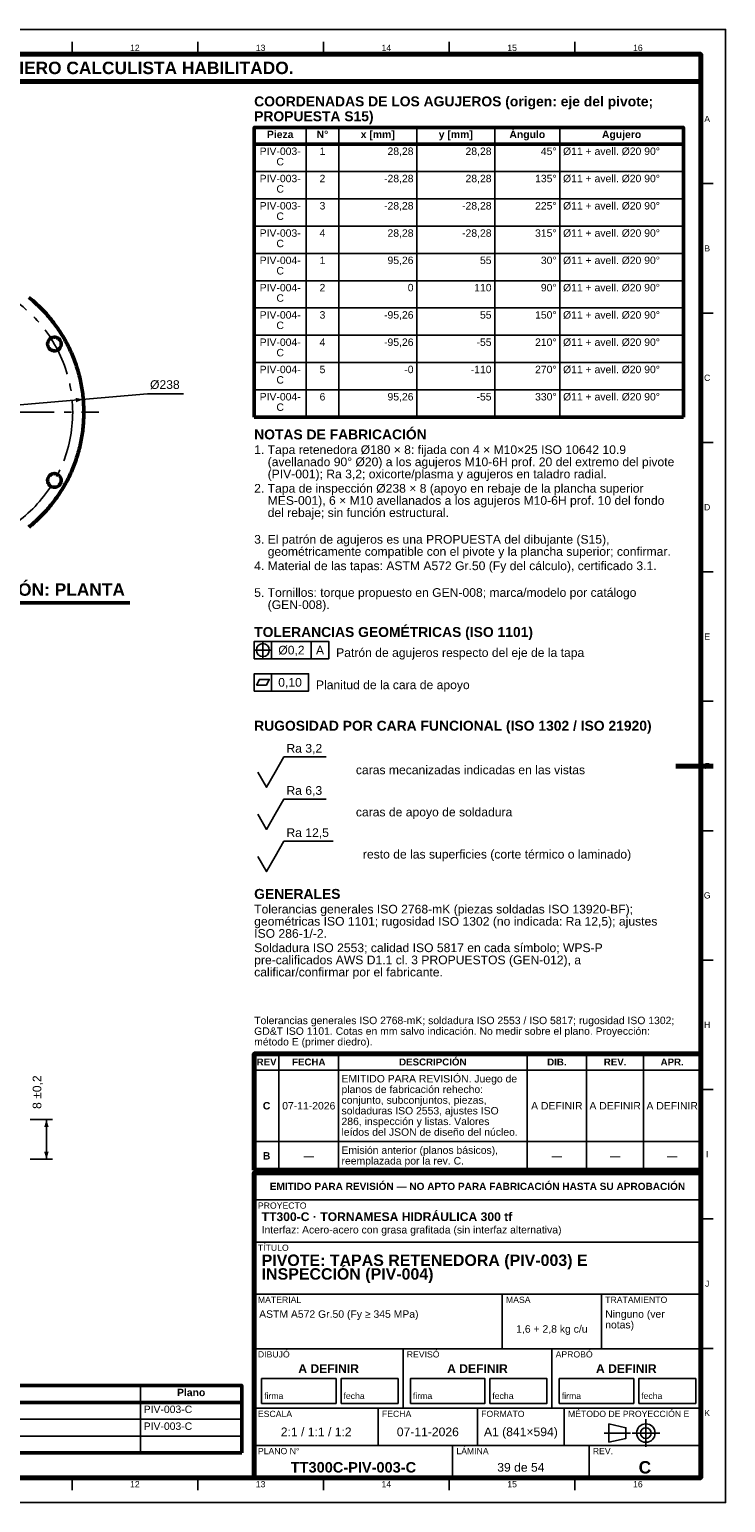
# Model space of a CAD drawing. Header units: millimetres. Extents: x 0 to 841, y 0 to 594.
# Tile 3 of 3: x 560 to 841, y 0 to 594. Entities that reach past the tile are written whole.
import ezdxf
from ezdxf.enums import TextEntityAlignment as Align

# ---------------------------------------------------------------- set-up
doc = ezdxf.new("R2010")
doc.units = ezdxf.units.MM
doc.linetypes.add('EJE', pattern=[31, 20, -4, 3, -4])
for name, color, linetype, lineweight in [('COTA', 7, 'CONTINUOUS', 25), ('EJE', 7, 'EJE', 25), ('FINA', 7, 'CONTINUOUS', 25), ('MARCO', 7, 'CONTINUOUS', 70), ('TXT', 7, 'CONTINUOUS', 25), ('VIS', 7, 'CONTINUOUS', 50)]:
    doc.layers.add(name, color=color, linetype=linetype, lineweight=lineweight)
doc.styles.add('STD', font='LiberationSans-Regular.ttf')
doc.styles.add('STDB', font='LiberationSans-Bold.ttf')

msp = doc.modelspace()

# ---------------------------------------------------------------- linework, layer by layer
at = {"layer": 'COTA'}
for p, q in [((463.56, 434.46), (608.01, 447.1)), ((608.01, 447.1), (622.46, 447.1)), ((654.5, 340.13), (654.5, 347.33)), ((658, 340.23), (658, 347.23)), ((674.03, 340.23), (674.03, 347.23)), ((650.9, 343.73), (658.1, 343.73)), ((658, 327.23), (658, 334.23)), ((560.75, 154.42), (569.75, 154.42)), ((567.25, 138.42), (567.25, 154.42)), ((560.75, 138.42), (569.75, 138.42))]:
    msp.add_line(p, q, dxfattribs=at)
for points in [[(651, 340.23), (681.03, 340.23), (681.03, 347.23), (651, 347.23)], [(651, 327.23), (672.9, 327.23), (672.9, 334.23), (651, 334.23)], [(651.9, 329.53), (655.9, 329.53), (657.1, 331.93), (653.1, 331.93)]]:
    msp.add_lwpolyline(points, close=True, dxfattribs=at)
for points in [[(659.5, 294.53), (663, 300.63), (679.99, 300.63)], [(652.5, 294.53), (656, 288.43), (659.5, 294.53)], [(659.5, 277.53), (663, 283.63), (679.99, 283.63)], [(652.5, 277.53), (656, 271.43), (659.5, 277.53)], [(659.5, 260.53), (663, 266.63), (682.82, 266.63)], [(652.5, 260.53), (656, 254.43), (659.5, 260.53)]]:
    msp.add_lwpolyline(points, dxfattribs=at)
msp.add_circle((654.5, 343.73), 2.6, dxfattribs=at)
for points in [[(582.11, 444.84), (579.04, 445.47), (579.2, 443.68)], [(567.25, 154.42), (566.35, 151.42), (568.15, 151.42)], [(567.25, 138.42), (568.15, 141.42), (566.35, 141.42)]]:
    msp.add_solid(points, dxfattribs=at)
at = {"layer": 'EJE'}
for p, q in [((457.34, 439.65), (588.34, 439.65)), ((808.88, 22.42), (808.88, 33.58)), ((792.14, 28), (802.68, 28)), ((803.3, 28), (814.46, 28))]:
    msp.add_line(p, q, dxfattribs=at)
msp.add_circle((522.84, 439.65), 55, dxfattribs=at)
at = {"layer": 'FINA'}
for p, q in [((577.56, 584), (577.56, 589)), ((628.25, 584), (628.25, 589)), ((678.94, 584), (678.94, 589)), ((729.62, 584), (729.62, 589)), ((780.31, 584), (780.31, 589)), ((671.97, 554.5), (671.97, 437.7)), ((685.08, 554.5), (685.08, 437.7)), ((716.53, 554.5), (716.53, 437.7)), ((747.98, 554.5), (747.98, 437.7)), ((774.2, 554.5), (774.2, 437.7)), ((651, 547.7), (824, 547.7)), ((651, 536.7), (824, 536.7)), ((831, 531.82), (836, 531.82)), ((651, 525.7), (824, 525.7)), ((651, 514.7), (824, 514.7)), ((651, 503.7), (824, 503.7)), ((651, 492.7), (824, 492.7)), ((651, 481.7), (824, 481.7)), ((831, 479.64), (836, 479.64)), ((651, 470.7), (824, 470.7)), ((651, 459.7), (824, 459.7)), ((651, 448.7), (824, 448.7)), ((831, 427.45), (836, 427.45)), ((831, 375.27), (836, 375.27)), ((831, 323.09), (836, 323.09)), ((831, 270.91), (836, 270.91)), ((831, 218.73), (836, 218.73)), ((661, 134), (661, 180.9)), ((685, 134), (685, 180.9)), ((761, 134), (761, 180.9)), ((785, 134), (785, 180.9)), ((808, 134), (808, 180.9)), ((651, 174.4), (831, 174.4)), ((831, 166.55), (836, 166.55)), ((651, 145.6), (831, 145.6)), ((651, 134), (831, 134)), ((651, 133), (831, 133)), ((651, 122), (831, 122)), ((831, 114.36), (836, 114.36)), ((651, 105), (831, 105)), ((651, 84), (831, 84)), ((751, 62), (751, 84)), ((791, 62), (791, 84)), ((651, 62), (831, 62)), ((711, 38), (711, 62)), ((771, 38), (771, 62)), ((831, 62.18), (836, 62.18)), ((605.16, 47.2), (605.16, 20)), ((25, 40.4), (646, 40.4)), ((651, 38), (831, 38)), ((701, 23), (701, 38)), ((741, 23), (741, 38)), ((776, 23), (776, 38)), ((25, 33.6), (646, 33.6)), ((25, 26.8), (646, 26.8)), ((651, 23), (831, 23)), ((731, 10), (731, 23)), ((786, 10), (786, 23)), ((577.56, 10), (577.56, 5)), ((628.25, 10), (628.25, 5)), ((678.94, 10), (678.94, 5)), ((729.62, 10), (729.62, 5)), ((780.31, 10), (780.31, 5))]:
    msp.add_line(p, q, dxfattribs=at)
for points in [[(0, 0), (841, 0), (841, 594), (0, 594)], [(654, 40), (684, 40), (684, 50), (654, 50)], [(686, 40), (709, 40), (709, 50), (686, 50)], [(714, 40), (744, 40), (744, 50), (714, 50)], [(746, 40), (769, 40), (769, 50), (746, 50)], [(774, 40), (804, 40), (804, 50), (774, 50)], [(806, 40), (829, 40), (829, 50), (806, 50)], [(794, 24.28), (800.82, 25.83), (800.82, 30.17), (794, 31.72)]]:
    msp.add_lwpolyline(points, close=True, dxfattribs=at)
for radius in [3.72, 2.17]:
    msp.add_circle((808.88, 28), radius, dxfattribs=at)
at = {"layer": 'MARCO'}
msp.add_line((836, 297), (821, 297), dxfattribs=at)
for points in [[(20, 10), (831, 10), (831, 584), (20, 584)], [(20, 573), (831, 573), (831, 584), (20, 584)], [(651, 134), (831, 134), (831, 180.9), (651, 180.9)], [(651, 10), (831, 10), (831, 133), (651, 133)]]:
    msp.add_lwpolyline(points, close=True, dxfattribs=at)
at = {"layer": 'VIS'}
for p, q in [((651, 554.5), (651, 437.7)), ((824, 554.5), (824, 437.7)), ((651, 437.7), (824, 437.7)), ((444.84, 362.75), (600.84, 362.75)), ((646, 47.2), (646, 20)), ((25, 20), (646, 20))]:
    msp.add_line(p, q, dxfattribs=at)
for points in [[(651, 547.7), (824, 547.7), (824, 554.5), (651, 554.5)], [(25, 40.4), (646, 40.4), (646, 47.2), (25, 47.2)]]:
    msp.add_lwpolyline(points, close=True, dxfattribs=at)
for points in [[(582.34, 439.65), (582.33, 440.4), (582.32, 441.15), (582.29, 441.89), (582.26, 442.64), (582.22, 443.39), (582.17, 444.13), (582.11, 444.88), (582.04, 445.62), (581.96, 446.36), (581.87, 447.11), (581.77, 447.85), (581.66, 448.59), (581.54, 449.33), (581.42, 450.06), (581.28, 450.8), (581.14, 451.53), (580.98, 452.26), (580.82, 452.99), (580.65, 453.72), (580.47, 454.45), (580.28, 455.17), (580.08, 455.89), (579.87, 456.61), (579.65, 457.32), (579.42, 458.04), (579.19, 458.75), (578.94, 459.45), (578.69, 460.16), (578.43, 460.86), (578.16, 461.55), (577.88, 462.25), (577.59, 462.94), (577.29, 463.62), (576.99, 464.31), (576.67, 464.98), (576.35, 465.66), (576.02, 466.33), (575.68, 466.99), (575.33, 467.66), (574.98, 468.31), (574.61, 468.97), (574.24, 469.62), (573.86, 470.26), (573.47, 470.9), (573.07, 471.53), (572.67, 472.16), (572.26, 472.78), (571.84, 473.4), (571.41, 474.02), (570.97, 474.62), (570.53, 475.23), (570.08, 475.82), (569.62, 476.41), (569.16, 477), (568.68, 477.58), (568.2, 478.15), (567.71, 478.72), (567.22, 479.28), (566.72, 479.83), (566.21, 480.38), (565.7, 480.92), (565.17, 481.46), (564.64, 481.99), (564.11, 482.51), (563.57, 483.02), (563.02, 483.53), (562.46, 484.03), (561.9, 484.53), (561.34, 485.02), (560.76, 485.5), (560.18, 485.97)], [(573.22, 467.15), (573.2, 466.85), (573.15, 466.55), (573.07, 466.26), (572.96, 465.98), (572.81, 465.71), (572.64, 465.46), (572.44, 465.23), (572.22, 465.03), (571.97, 464.85), (571.71, 464.7), (571.43, 464.57), (571.14, 464.48), (570.85, 464.43), (570.54, 464.4), (570.24, 464.41), (569.94, 464.45), (569.65, 464.53), (569.36, 464.63), (569.09, 464.77), (568.84, 464.93), (568.61, 465.13), (568.39, 465.34), (568.21, 465.58), (568.05, 465.84), (567.92, 466.11), (567.82, 466.4), (567.76, 466.7), (567.72, 467), (567.72, 467.3), (567.76, 467.6), (567.82, 467.9), (567.92, 468.18), (568.05, 468.46), (568.21, 468.72), (568.39, 468.96), (568.61, 469.17), (568.84, 469.37), (569.09, 469.53), (569.36, 469.67), (569.65, 469.77), (569.94, 469.85), (570.24, 469.89), (570.54, 469.9), (570.85, 469.87), (571.14, 469.82), (571.43, 469.73), (571.71, 469.6), (571.97, 469.45), (572.22, 469.27), (572.44, 469.07), (572.64, 468.84), (572.81, 468.59), (572.96, 468.32), (573.07, 468.04), (573.15, 467.75), (573.2, 467.45), (573.22, 467.15)], [(560.18, 393.33), (560.76, 393.8), (561.34, 394.28), (561.9, 394.77), (562.46, 395.27), (563.02, 395.77), (563.57, 396.28), (564.11, 396.79), (564.64, 397.31), (565.17, 397.84), (565.7, 398.38), (566.21, 398.92), (566.72, 399.47), (567.22, 400.02), (567.71, 400.58), (568.2, 401.15), (568.68, 401.72), (569.16, 402.3), (569.62, 402.89), (570.08, 403.48), (570.53, 404.07), (570.97, 404.68), (571.41, 405.28), (571.84, 405.9), (572.26, 406.52), (572.67, 407.14), (573.07, 407.77), (573.47, 408.4), (573.86, 409.04), (574.24, 409.68), (574.61, 410.33), (574.98, 410.99), (575.33, 411.64), (575.68, 412.3), (576.02, 412.97), (576.35, 413.64), (576.67, 414.32), (576.99, 414.99), (577.29, 415.68), (577.59, 416.36), (577.88, 417.05), (578.16, 417.75), (578.43, 418.44), (578.69, 419.14), (578.94, 419.85), (579.19, 420.55), (579.42, 421.26), (579.65, 421.98), (579.87, 422.69), (580.08, 423.41), (580.28, 424.13), (580.47, 424.85), (580.65, 425.58), (580.82, 426.31), (580.98, 427.04), (581.14, 427.77), (581.28, 428.5), (581.42, 429.24), (581.54, 429.97), (581.66, 430.71), (581.77, 431.45), (581.87, 432.19), (581.96, 432.93), (582.04, 433.68), (582.11, 434.42), (582.17, 435.17), (582.22, 435.91), (582.26, 436.66), (582.29, 437.41), (582.32, 438.15), (582.33, 438.9), (582.34, 439.65)], [(573.22, 412.15), (573.2, 411.85), (573.15, 411.55), (573.07, 411.26), (572.96, 410.98), (572.81, 410.71), (572.64, 410.46), (572.44, 410.23), (572.22, 410.03), (571.97, 409.85), (571.71, 409.7), (571.43, 409.57), (571.14, 409.48), (570.85, 409.43), (570.54, 409.4), (570.24, 409.41), (569.94, 409.45), (569.65, 409.53), (569.36, 409.63), (569.09, 409.77), (568.84, 409.93), (568.61, 410.13), (568.39, 410.34), (568.21, 410.58), (568.05, 410.84), (567.92, 411.11), (567.82, 411.4), (567.76, 411.7), (567.72, 412), (567.72, 412.3), (567.76, 412.6), (567.82, 412.9), (567.92, 413.18), (568.05, 413.46), (568.21, 413.72), (568.39, 413.96), (568.61, 414.17), (568.84, 414.37), (569.09, 414.53), (569.36, 414.67), (569.65, 414.77), (569.94, 414.85), (570.24, 414.89), (570.54, 414.9), (570.85, 414.87), (571.14, 414.82), (571.43, 414.73), (571.71, 414.6), (571.97, 414.45), (572.22, 414.27), (572.44, 414.07), (572.64, 413.84), (572.81, 413.59), (572.96, 413.32), (573.07, 413.04), (573.15, 412.75), (573.2, 412.45), (573.22, 412.15)]]:
    msp.add_lwpolyline(points, dxfattribs=at)

# ---------------------------------------------------------------- texts
at = {"layer": 'TXT'}
for s, height, style, p in [('ESTOS PLANOS NO SON VÁLIDOS PARA FABRICACIÓN HASTA SU REVISIÓN Y APROBACIÓN POR UN INGENIERO CALCULISTA HABILITADO.', 5, 'STDB', (425.5, 578.5)), ('12', 2.5, 'STD', (602.91, 586.6)), ('13', 2.5, 'STD', (653.59, 586.6)), ('14', 2.5, 'STD', (704.28, 586.6)), ('15', 2.5, 'STD', (754.97, 586.6)), ('16', 2.5, 'STD', (805.66, 586.6)), ('A', 2.5, 'STD', (833.6, 557.91)), ('Pieza', 3, 'STDB', (661.48, 551.7)), ('N°', 3, 'STDB', (678.52, 551.7)), ('x [mm]', 3, 'STDB', (700.8, 551.7)), ('y [mm]', 3, 'STDB', (732.26, 551.7)), ('Ángulo', 3, 'STDB', (761.09, 551.7)), ('Agujero', 3, 'STDB', (799.1, 551.7)), ('PIV-003-', 3, 'STD', (661.48, 544.9)), ('C', 3, 'STD', (661.48, 540.7)), ('1', 3, 'STD', (678.52, 544.9)), ('PIV-003-', 3, 'STD', (661.48, 533.9)), ('2', 3, 'STD', (678.52, 533.9)), ('C', 3, 'STD', (661.48, 529.7)), ('PIV-003-', 3, 'STD', (661.48, 522.9)), ('3', 3, 'STD', (678.52, 522.9)), ('C', 3, 'STD', (661.48, 518.7)), ('PIV-003-', 3, 'STD', (661.48, 511.9)), ('4', 3, 'STD', (678.52, 511.9)), ('C', 3, 'STD', (661.48, 507.7)), ('B', 2.5, 'STD', (833.6, 505.73)), ('PIV-004-', 3, 'STD', (661.48, 500.9)), ('1', 3, 'STD', (678.52, 500.9)), ('C', 3, 'STD', (661.48, 496.7)), ('PIV-004-', 3, 'STD', (661.48, 489.9)), ('C', 3, 'STD', (661.48, 485.7)), ('2', 3, 'STD', (678.52, 489.9)), ('PIV-004-', 3, 'STD', (661.48, 478.9)), ('C', 3, 'STD', (661.48, 474.7)), ('3', 3, 'STD', (678.52, 478.9)), ('PIV-004-', 3, 'STD', (661.48, 467.9)), ('4', 3, 'STD', (678.52, 467.9)), ('C', 3, 'STD', (661.48, 463.7)), ('PIV-004-', 3, 'STD', (661.48, 456.9)), ('5', 3, 'STD', (678.52, 456.9)), ('C', 3, 'STD', (661.48, 452.7)), ('C', 2.5, 'STD', (833.6, 453.55)), ('PIV-004-', 3, 'STD', (661.48, 445.9)), ('6', 3, 'STD', (678.52, 445.9)), ('C', 3, 'STD', (661.48, 441.7)), ('D', 2.5, 'STD', (833.6, 401.36)), ('Ø0,2', 3.5, 'STD', (666.01, 343.73)), ('A', 3.5, 'STD', (677.53, 343.73)), ('E', 2.5, 'STD', (833.6, 349.18)), ('0,10', 3.5, 'STD', (665.45, 330.73)), ('F', 2.5, 'STD', (833.6, 297)), ('G', 2.5, 'STD', (833.6, 244.82)), ('H', 2.5, 'STD', (833.6, 192.64)), ('REV', 2.8, 'STDB', (656, 177.65)), ('FECHA', 2.8, 'STDB', (673, 177.65)), ('DESCRIPCIÓN', 2.8, 'STDB', (723, 177.65)), ('DIB.', 2.8, 'STDB', (773, 177.65)), ('REV.', 2.8, 'STDB', (796.5, 177.65)), ('APR.', 2.8, 'STDB', (819.5, 177.65)), ('C', 3, 'STDB', (656, 160)), ('07-11-2026', 3, 'STD', (673, 160)), ('A DEFINIR', 3, 'STD', (773, 160)), ('A DEFINIR', 3, 'STD', (796.5, 160)), ('A DEFINIR', 3, 'STD', (819.5, 160)), ('B', 3, 'STDB', (656, 139.8)), ('—', 3, 'STD', (673, 139.8)), ('—', 3, 'STD', (773, 139.8)), ('—', 3, 'STD', (796.5, 139.8)), ('—', 3, 'STD', (819.5, 139.8)), ('I', 2.5, 'STD', (833.6, 140.45)), ('EMITIDO PARA REVISIÓN — NO APTO PARA FABRICACIÓN HASTA SU APROBACIÓN', 2.9, 'STDB', (741, 127.5)), ('J', 2.5, 'STD', (833.6, 88.27)), ('1,6 + 2,8 kg c/u', 3, 'STD', (771, 70)), ('A DEFINIR', 3.5, 'STDB', (681, 54)), ('A DEFINIR', 3.5, 'STDB', (741, 54)), ('A DEFINIR', 3.5, 'STDB', (801, 54)), ('Plano', 3, 'STDB', (625.58, 44.4)), ('K', 2.5, 'STD', (833.6, 36.09)), ('2:1 / 1:1 / 1:2', 3.5, 'STD', (676, 28.5)), ('07-11-2026', 3.5, 'STD', (721, 28.5)), ('A1 (841×594)', 3.5, 'STD', (758.5, 28.5)), ('TT300C-PIV-003-C', 4.2, 'STDB', (691, 14.2)), ('39 de 54', 3.5, 'STD', (758.5, 14.2)), ('C', 5, 'STDB', (808.5, 14.2)), ('12', 2.5, 'STD', (602.91, 7.4)), ('13', 2.5, 'STD', (653.59, 7.4)), ('14', 2.5, 'STD', (704.28, 7.4)), ('15', 2.5, 'STD', (754.97, 7.4)), ('16', 2.5, 'STD', (805.66, 7.4))]:
    msp.add_text(s, height=height, dxfattribs=dict(at, style=style)).set_placement(p, align=Align.MIDDLE_CENTER)
for s, height, style, p in [('COORDENADAS DE LOS AGUJEROS (origen: eje del pivote;', 4, 'STDB', (651, 567)), ('PROPUESTA S15)', 4, 'STDB', (651, 561)), ('NOTAS DE FABRICACIÓN', 4, 'STDB', (651, 432.7)), ('1. Tapa retenedora Ø180 × 8: fijada con 4 × M10×25 ISO 10642 10.9', 3.5, 'STD', (651, 426.3)), ('    (avellanado 90° Ø20) a los agujeros M10-6H prof. 20 del extremo del pivote', 3.5, 'STD', (651, 421.4)), ('    (PIV-001); Ra 3,2; oxicorte/plasma y agujeros en taladro radial.', 3.5, 'STD', (651, 416.5)), ('2. Tapa de inspección Ø238 × 8 (apoyo en rebaje de la plancha superior', 3.5, 'STD', (651, 410.72)), ('    MES-001), 6 × M10 avellanados a los agujeros M10-6H prof. 10 del fondo', 3.5, 'STD', (651, 405.82)), ('    del rebaje; sin función estructural.', 3.5, 'STD', (651, 400.92)), ('3. El patrón de agujeros es una PROPUESTA del dibujante (S15),', 3.5, 'STD', (651, 390.15)), ('    geométricamente compatible con el pivote y la plancha superior; confirmar.', 3.5, 'STD', (651, 385.25)), ('4. Material de las tapas: ASTM A572 Gr.50 (Fy del cálculo), certificado 3.1.', 3.5, 'STD', (651, 379.48)), ('5. Tornillos: torque propuesto en GEN-008; marca/modelo por catálogo', 3.5, 'STD', (651, 368.7)), ('    (GEN-008).', 3.5, 'STD', (651, 363.8)), ('TOLERANCIAS GEOMÉTRICAS (ISO 1101)', 4, 'STDB', (651, 353.03)), ('RUGOSIDAD POR CARA FUNCIONAL (ISO 1302 / ISO 21920)', 4, 'STDB', (651, 315.23)), ('GENERALES', 4, 'STDB', (651, 247.43)), ('Tolerancias generales ISO 2768-mK (piezas soldadas ISO 13920-BF);', 3.5, 'STD', (651, 241.03)), ('geométricas ISO 1101; rugosidad ISO 1302 (no indicada: Ra 12,5); ajustes', 3.5, 'STD', (651, 236.13)), ('Soldadura ISO 2553; calidad ISO 5817 en cada símbolo; WPS-P', 3.5, 'STD', (651, 225.45)), ('ISO 286-1/-2.', 3.5, 'STD', (651, 231.23)), ('pre-calificados AWS D1.1 cl. 3 PROPUESTOS (GEN-012), a', 3.5, 'STD', (651, 220.55)), ('calificar/confirmar por el fabricante.', 3.5, 'STD', (651, 215.65)), ('EMITIDO PARA REVISIÓN. Juego de', 3, 'STD', (686.2, 172.4)), ('planos de fabricación rehecho:', 3, 'STD', (686.2, 168.1)), ('conjunto, subconjuntos, piezas,', 3, 'STD', (686.2, 163.8)), ('soldaduras ISO 2553, ajustes ISO', 3, 'STD', (686.2, 159.5)), ('286, inspección y listas. Valores', 3, 'STD', (686.2, 155.2)), ('leídos del JSON de diseño del núcleo.', 3, 'STD', (686.2, 150.9)), ('Emisión anterior (planos básicos),', 3, 'STD', (686.2, 143.6)), ('reemplazada por la rev. C.', 3, 'STD', (686.2, 139.3)), ('PROYECTO', 2.5, 'STD', (652.5, 121)), ('TT300-C · TORNAMESA HIDRÁULICA 300 tf', 3.5, 'STDB', (654, 117)), ('Interfaz: Acero-acero con grasa grafitada (sin interfaz alternativa)', 3, 'STD', (654, 111.5)), ('TÍTULO', 2.5, 'STD', (652.5, 104)), ('PIVOTE: TAPAS RETENEDORA (PIV-003) E', 4.6, 'STDB', (654, 100)), ('INSPECCIÓN (PIV-004)', 4.6, 'STDB', (654, 94.48)), ('MATERIAL', 2.5, 'STD', (652.5, 83)), ('ASTM A572 Gr.50 (Fy ≥ 345 MPa)', 3, 'STD', (653, 77.5)), ('MASA', 2.5, 'STD', (752.5, 83)), ('TRATAMIENTO', 2.5, 'STD', (792.5, 83)), ('Ninguno (ver', 3, 'STD', (792.5, 77.5)), ('notas)', 3, 'STD', (792.5, 73.2)), ('DIBUJÓ', 2.5, 'STD', (652.5, 61)), ('REVISÓ', 2.5, 'STD', (712.5, 61)), ('APROBÓ', 2.5, 'STD', (772.5, 61)), ('ESCALA', 2.5, 'STD', (652.5, 37)), ('FECHA', 2.5, 'STD', (702.5, 37)), ('FORMATO', 2.5, 'STD', (742.5, 37)), ('MÉTODO DE PROYECCIÓN E', 2.5, 'STD', (777.5, 37)), ('PLANO N°', 2.5, 'STD', (652.5, 22)), ('LÁMINA', 2.5, 'STD', (732.5, 22)), ('REV.', 2.5, 'STD', (787.5, 22))]:
    msp.add_text(s, height=height, dxfattribs=dict(at, style=style)).set_placement(p, align=Align.TOP_LEFT)
at = {"layer": 'TXT', "style": 'STD'}
for s, p in [('45°', (772.9, 544.9)), ('28,28', (715.23, 544.9)), ('28,28', (746.68, 544.9)), ('-28,28', (715.23, 533.9)), ('28,28', (746.68, 533.9)), ('135°', (772.9, 533.9)), ('-28,28', (715.23, 522.9)), ('-28,28', (746.68, 522.9)), ('225°', (772.9, 522.9)), ('28,28', (715.23, 511.9)), ('-28,28', (746.68, 511.9)), ('315°', (772.9, 511.9)), ('95,26', (715.23, 500.9)), ('55', (746.68, 500.9)), ('30°', (772.9, 500.9)), ('0', (715.23, 489.9)), ('110', (746.68, 489.9)), ('90°', (772.9, 489.9)), ('-95,26', (715.23, 478.9)), ('55', (746.68, 478.9)), ('150°', (772.9, 478.9)), ('-95,26', (715.23, 467.9)), ('-55', (746.68, 467.9)), ('210°', (772.9, 467.9)), ('-0', (715.23, 456.9)), ('-110', (746.68, 456.9)), ('270°', (772.9, 456.9)), ('95,26', (715.23, 445.9)), ('-55', (746.68, 445.9)), ('330°', (772.9, 445.9))]:
    msp.add_text(s, height=3, dxfattribs=at).set_placement(p, align=Align.MIDDLE_RIGHT)
for s, height, p in [('Ø11 + avell. Ø20 90°', 3, (775.5, 544.9)), ('Ø11 + avell. Ø20 90°', 3, (775.5, 533.9)), ('Ø11 + avell. Ø20 90°', 3, (775.5, 522.9)), ('Ø11 + avell. Ø20 90°', 3, (775.5, 511.9)), ('Ø11 + avell. Ø20 90°', 3, (775.5, 500.9)), ('Ø11 + avell. Ø20 90°', 3, (775.5, 489.9)), ('Ø11 + avell. Ø20 90°', 3, (775.5, 478.9)), ('Ø11 + avell. Ø20 90°', 3, (775.5, 467.9)), ('Ø11 + avell. Ø20 90°', 3, (775.5, 456.9)), ('Ø11 + avell. Ø20 90°', 3, (775.5, 445.9)), ('Patrón de agujeros respecto del eje de la tapa', 3.5, (684.03, 342.73)), ('Planitud de la cara de apoyo', 3.5, (675.9, 329.73)), ('caras mecanizadas indicadas en las vistas', 3.5, (691.99, 295.43)), ('caras de apoyo de soldadura', 3.5, (691.99, 278.43)), ('resto de las superficies (corte térmico o laminado)', 3.5, (694.82, 261.43)), ('PIV-003-C', 3, (606.46, 37.6)), ('PIV-003-C', 3, (606.46, 30.8))]:
    msp.add_text(s, height=height, dxfattribs=at).set_placement(p, align=Align.MIDDLE_LEFT)
for s, height, p in [('Ø238', 3.5, (609.01, 448)), ('Ra 3,2', 3.5, (664, 301.33)), ('Ra 6,3', 3.5, (664, 284.33)), ('Ra 12,5', 3.5, (664, 267.33)), ('Tolerancias generales ISO 2768-mK; soldadura ISO 2553 / ISO 5817; rugosidad ISO 1302;', 3, (651, 192)), ('GD&T ISO 1101. Cotas en mm salvo indicación. No medir sobre el plano. Proyección:', 3, (651, 187.7)), ('método E (primer diedro).', 3, (651, 183.4)), ('firma', 2.5, (655, 41)), ('fecha', 2.5, (687, 41)), ('firma', 2.5, (715, 41)), ('fecha', 2.5, (747, 41)), ('firma', 2.5, (775, 41)), ('fecha', 2.5, (807, 41))]:
    msp.add_text(s, height=height, dxfattribs=at).set_placement(p, align=Align.BOTTOM_LEFT)
at = {"layer": 'TXT', "style": 'STDB'}
msp.add_text('PIV-004-C — TAPA DE INSPECCIÓN: PLANTA', height=5, dxfattribs=at).set_placement((522.84, 364.15), align=Align.BOTTOM_CENTER)
at = {"layer": 'TXT', "style": 'STD'}
msp.add_text('8 ±0,2', height=3.5, rotation=90, dxfattribs=at).set_placement((566.25, 165.48), align=Align.BOTTOM_CENTER)

doc.saveas('drawing.dxf')
